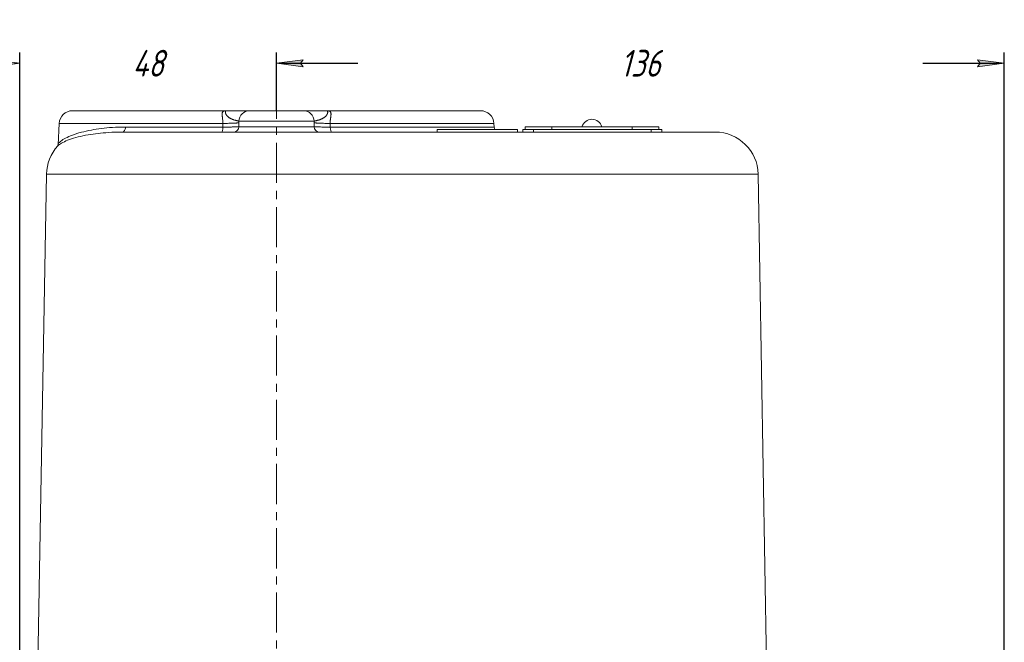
# Model space of a CAD drawing. Header units: millimetres. Extents: x -104 to 382, y -287 to 233.
# Tile 45 of 45: x 196 to 380, y 116 to 233. Entities that reach past the tile are written whole.
import ezdxf

# ---------------------------------------------------------------- set-up
doc = ezdxf.new("R2010")
doc.units = ezdxf.units.MM
for name, pattern in [('K5LT_AXLED', [12, 7.5, -1.5, 1.5, -1.5]), ('K5LT_BASIC', [0]), ('K5LT_THIN', [0])]:
    doc.linetypes.add(name, pattern=pattern)
doc.styles.add('KDIMTEXTSTYLE', font='GOST_AU.SHX', dxfattribs={"width": 0.96, "oblique": 15, "height": 5})
doc.dimstyles.new('KDIMSTYLE (1.00)', dxfattribs={"dimtxt": 5, "dimasz": 1, "dimexe": 2, "dimexo": 0, "dimgap": 1, "dimtad": 1, "dimtxsty": 'KDIMTEXTSTYLE', "dimsah": 1, "dimcen": 0, "dimdle": 1, "dimadec": 0, "dimazin": 0, "dimtfac": 0.667, "dimtmove": 0, "dimatfit": 3, "dimfxl": 1, "dimtvp": 1, "dimtolj": 1, "dimtzin": 0, "dimarcsym": 0})

# ---------------------------------------------------------------- blocks, each defined once
blk = doc.blocks.new('KDIMARROW_01')
blk.add_hatch(color=0).paths.add_polyline_path([(0, 0), (-5, 0.66), (-4.5, 0), (-5, -0.66)])
at = {"color": 0, "linetype": 'K5LT_THIN', "lineweight": 18}
for p, q in [((-4.5, 0), (-5, 0.66)), ((-5, 0.66), (0, 0)), ((0, 0), (-5, -0.66)), ((-5, -0.66), (-4.5, 0)), ((0, 0), (-1, 0))]:
    blk.add_line(p, q, dxfattribs=at)

msp = doc.modelspace()

# ---------------------------------------------------------------- linework, layer by layer
at = {"color": 30, "linetype": 'K5LT_AXLED', "lineweight": 18, "true_color": 0xff8000}
msp.add_line((244.262, -1.75), (244.262, 217.75), dxfattribs=at)
at = {"color": 150, "linetype": 'K5LT_BASIC', "lineweight": 20, "true_color": 0x0080ff}
for p, q in [((206.134, 215.75), (234.846, 215.75)), ((234.846, 215.75), (234.849, 215.75)), ((234.848, 215.75), (234.846, 215.75)), ((234.846, 215.75), (234.846, 215.75)), ((234.846, 215.75), (234.846, 215.75)), ((235.305, 215.75), (234.846, 215.75)), ((234.846, 215.75), (234.846, 215.75)), ((234.849, 215.75), (234.848, 215.75)), ((234.849, 215.75), (234.849, 215.75)), ((234.849, 215.75), (234.851, 215.75)), ((234.849, 215.75), (234.849, 215.75)), ((235.305, 215.75), (239.224, 215.75)), ((239.238, 215.75), (235.305, 215.75)), ((249.285, 215.75), (239.238, 215.75)), ((253.674, 215.75), (249.285, 215.75)), ((253.198, 215.75), (249.299, 215.75)), ((251.111, 215.75), (253.672, 215.75)), ((253.672, 215.75), (253.674, 215.75)), ((253.677, 215.75), (253.674, 215.75)), ((253.674, 215.75), (253.674, 215.75)), ((253.674, 215.75), (253.674, 215.75)), ((253.674, 215.75), (253.677, 215.75)), ((253.677, 215.75), (253.674, 215.75)), ((253.677, 215.75), (253.677, 215.75)), ((253.677, 215.75), (282.389, 215.75)), ((203.637, 213.381), (203.428, 209.4)), ((215.374, 211.75), (215.375, 211.75)), ((236.228, 211.75), (215.375, 211.75)), ((326.253, 211.75), (236.228, 211.75)), ((254.545, 211.75), (274.262, 211.75)), ((289.262, 212.25), (274.262, 212.25)), ((274.262, 211.75), (274.262, 212.25)), ((284.886, 213.381), (284.922, 212.698)), ((289.262, 211.75), (289.262, 212.25)), ((292.262, 212.25), (290.262, 212.25)), ((290.262, 211.75), (290.262, 212.25)), ((295.699, 212.75), (290.699, 212.75)), ((290.699, 212.25), (290.699, 212.75)), ((314.262, 212.25), (292.262, 212.25)), ((310.699, 212.75), (295.699, 212.75)), ((315.699, 212.75), (310.699, 212.75)), ((316.262, 212.25), (314.262, 212.25)), ((315.699, 212.25), (315.699, 212.75)), ((316.262, 211.75), (316.262, 212.25)), ((203.353, 209.132), (203.357, 209.138)), ((203.428, 209.401), (203.428, 209.401)), ((201.271, 203.89), (199.269, 89.154)), ((334.252, 203.89), (336.255, 89.154))]:
    msp.add_line(p, q, dxfattribs=at)
at = {"color": 7, "linetype": 'K5LT_THIN', "lineweight": 18}
for p, q in [((234.846, 215.75), (234.846, 215.75)), ((234.846, 215.75), (234.846, 215.75)), ((237.226, 212.733), (237.238, 213.52)), ((237.238, 213.52), (237.242, 213.785)), ((237.242, 213.785), (251.281, 213.785)), ((251.281, 213.785), (251.285, 213.52)), ((251.285, 213.52), (251.297, 212.733)), ((203.637, 213.381), (234.234, 213.381)), ((215.374, 211.75), (215.375, 211.75)), ((234.224, 212.698), (216.067, 212.698)), ((234.234, 213.381), (234.224, 212.698)), ((251.297, 212.733), (237.226, 212.733)), ((254.289, 213.381), (284.886, 213.381)), ((254.299, 212.698), (254.289, 213.381)), ((284.922, 212.698), (254.299, 212.698)), ((292.262, 211.75), (292.262, 212.25)), ((295.699, 212.25), (295.699, 212.75)), ((310.699, 212.25), (310.699, 212.75)), ((314.262, 211.75), (314.262, 212.25)), ((203.428, 209.401), (203.428, 209.401)), ((201.271, 203.89), (231.533, 203.89)), ((231.533, 203.89), (334.252, 203.89))]:
    msp.add_line(p, q, dxfattribs=at)
at = {"color": 150, "linetype": 'K5LT_BASIC', "lineweight": 20, "true_color": 0x0080ff}
for centre, radius, start, end in [((206.134, 213.25), 2.5, 90, 177), ((282.389, 213.25), 2.5, 3, 90), ((303.199, 212.201), 1.949, 16.35831, 163.64169), ((285.92, 212.75), 1, 183, 210), ((326.253, 203.75), 8, 1, 90), ((209.27, 203.75), 8, 137.44289, 179)]:
    msp.add_arc(centre, radius, start, end, dxfattribs=at)
at = {"color": 7, "linetype": 'K5LT_THIN', "lineweight": 18}
for centre, major_axis, ratio, start_param, end_param in [((239.238, 213.75), (0, 2), 0.9978746, 0, 1.553343), ((249.285, 213.75), (0, 2), 0.9978746, 4.7298423, 6.2831853), ((215.375, 212.75), (0, 1), 0.6934235, 3.1415927, 4.6600291), ((233.978, 212.75), (0, 1), 0.2468553, 3.1415927, 4.6600291), ((236.229, 212.75), (0, 1), 0.9975204, 3.1415927, 4.6949357), ((252.294, 212.75), (0, -1), 0.9975204, 4.7298423, 6.2831853), ((254.545, 212.75), (0, -1), 0.2468553, 4.7647489, 6.2831853)]:
    msp.add_ellipse(centre, major_axis=major_axis, ratio=ratio, start_param=start_param, end_param=end_param, dxfattribs=at)
for points, knots in [([(234.846, 215.75), (234.771, 215.75), (234.633, 215.743), (234.464, 215.711), (234.332, 215.659), (234.231, 215.589), (234.154, 215.494), (234.101, 215.367), (234.077, 215.198), (234.081, 215), (234.103, 214.792), (234.131, 214.587), (234.162, 214.372), (234.195, 214.113), (234.227, 213.779), (234.236, 213.522), (234.234, 213.381)], [0, 0, 0, 0, 0.0633762, 0.1243365, 0.1839576, 0.2419832, 0.300829, 0.3707069, 0.4479968, 0.5287678, 0.6017313, 0.6655142, 0.7260065, 0.7961006, 0.8880848, 1, 1, 1, 1]), ([(234.846, 215.75), (234.846, 215.75), (234.846, 215.75), (234.844, 215.75), (234.842, 215.748), (234.836, 215.743), (234.83, 215.738), (234.822, 215.732), (234.812, 215.722), (234.8, 215.707), (234.79, 215.693), (234.777, 215.676), (234.764, 215.656), (234.75, 215.632), (234.736, 215.603), (234.722, 215.566), (234.711, 215.52), (234.704, 215.472), (234.703, 215.434), (234.704, 215.405), (234.707, 215.38), (234.711, 215.357), (234.715, 215.331), (234.723, 215.297), (234.736, 215.252), (234.757, 215.194), (234.786, 215.13), (234.821, 215.063), (234.861, 214.997), (234.908, 214.928), (234.963, 214.854), (235.027, 214.777), (235.113, 214.686), (235.22, 214.586), (235.35, 214.482), (235.474, 214.398), (235.592, 214.327), (235.714, 214.261), (235.868, 214.189), (236.044, 214.119), (236.226, 214.056), (236.389, 214.007), (236.535, 213.968), (236.663, 213.935), (236.776, 213.908), (236.882, 213.884), (236.979, 213.861), (237.07, 213.84), (237.146, 213.821), (237.2, 213.805), (237.229, 213.793), (237.239, 213.787), (237.242, 213.785)], [0.00159404, 0.00159404, 0.00159404, 0.00159404, 0.00222505, 0.00490914, 0.01070039, 0.0185217, 0.02801198, 0.03560056, 0.04218099, 0.04628463, 0.04976288, 0.05261575, 0.05572691, 0.05892288, 0.06191906, 0.06512131, 0.06918668, 0.07303412, 0.07639073, 0.07872826, 0.08116318, 0.08356875, 0.0859606, 0.08920353, 0.09434536, 0.10161991, 0.11084355, 0.12004488, 0.13080951, 0.14179651, 0.15524647, 0.1711729, 0.18806066, 0.2162159, 0.24622682, 0.2805175, 0.30538973, 0.33329113, 0.37216741, 0.42378571, 0.47596132, 0.52730934, 0.57378286, 0.62014826, 0.66496385, 0.70775944, 0.75980387, 0.81132338, 0.86732016, 0.92723398, 0.97159292, 1, 1, 1, 1]), ([(254.289, 213.381), (254.288, 213.468), (254.29, 213.631), (254.302, 213.857), (254.321, 214.054), (254.342, 214.234), (254.364, 214.4), (254.386, 214.557), (254.407, 214.703), (254.424, 214.839), (254.436, 214.962), (254.443, 215.08), (254.442, 215.196), (254.43, 215.316), (254.398, 215.43), (254.342, 215.533), (254.262, 215.614), (254.164, 215.671), (254.058, 215.709), (253.946, 215.733), (253.821, 215.747), (253.727, 215.75), (253.677, 215.75)], [0, 0, 0, 0, 0.0692111, 0.1284538, 0.1810372, 0.2305866, 0.2804447, 0.3263297, 0.3730453, 0.4179439, 0.4619983, 0.5027948, 0.5497469, 0.6012913, 0.6596292, 0.718391, 0.7795153, 0.8324141, 0.8763994, 0.9168689, 0.9580691, 1, 1, 1, 1]), ([(237.238, 213.52), (237.22, 213.507), (237.133, 213.483), (236.899, 213.455), (236.661, 213.436), (236.428, 213.423), (236.157, 213.41), (235.793, 213.398), (235.332, 213.388), (234.807, 213.382), (234.427, 213.381), (234.234, 213.381)], [0, 0, 0, 0, 0.1667944, 0.2988307, 0.396109, 0.4622416, 0.543072, 0.6469279, 0.7606016, 0.8810681, 1, 1, 1, 1]), ([(251.285, 213.52), (251.302, 213.508), (251.382, 213.485), (251.598, 213.457), (251.842, 213.438), (252.091, 213.423), (252.396, 213.409), (252.778, 213.397), (253.248, 213.387), (253.758, 213.382), (254.114, 213.381), (254.289, 213.381)], [0, 0, 0, 0, 0.1543102, 0.2875422, 0.3806843, 0.4667063, 0.5511746, 0.6603391, 0.7762539, 0.8918868, 1, 1, 1, 1]), ([(203.378, 209.161), (203.417, 209.203), (203.629, 209.408), (204.238, 209.811), (205.489, 210.353), (207.088, 210.842), (208.913, 211.233), (210.854, 211.514), (212.955, 211.7), (214.512, 211.75), (215.374, 211.75)], [0.63595139, 0.63595139, 0.63595139, 0.63595139, 0.65164789, 0.71076546, 0.76567284, 0.8196329, 0.87059283, 0.91285891, 0.95367817, 0.99999403, 0.99999403, 0.99999403, 0.99999403]), ([(216.067, 212.698), (215.209, 212.698), (213.631, 212.644), (211.495, 212.44), (209.532, 212.135), (207.693, 211.718), (206.062, 211.197), (204.772, 210.628), (203.902, 210.076), (203.504, 209.663), (203.431, 209.466), (203.428, 209.401)], [0, 0, 0, 0, 0.04501597, 0.08606253, 0.12748404, 0.17577685, 0.22765313, 0.28020779, 0.33336353, 0.38322785, 0.41346927, 0.41346927, 0.41346927, 0.41346927]), ([(237.226, 212.733), (237.209, 212.729), (237.129, 212.724), (236.908, 212.717), (236.655, 212.712), (236.396, 212.708), (236.133, 212.705), (235.841, 212.703), (235.486, 212.7), (235.07, 212.699), (234.635, 212.698), (234.352, 212.698), (234.224, 212.698)], [0, 0, 0, 0, 0.1520414, 0.281597, 0.3886667, 0.4732506, 0.5538509, 0.6304675, 0.7149493, 0.8219753, 0.9209418, 1, 1, 1, 1]), ([(254.299, 212.698), (254.063, 212.698), (253.603, 212.698), (252.998, 212.7), (252.518, 212.704), (252.177, 212.707), (251.92, 212.711), (251.696, 212.715), (251.498, 212.72), (251.357, 212.726), (251.309, 212.73), (251.297, 212.733)], [0, 0, 0, 0, 0.1465831, 0.2931663, 0.418068, 0.5189318, 0.5957575, 0.6808468, 0.7876483, 0.8975728, 1, 1, 1, 1])]:
    msp.add_open_spline(points, degree=3, knots=knots, dxfattribs=at)
at = {"color": 150, "linetype": 'K5LT_BASIC', "lineweight": 20, "true_color": 0x0080ff}
for points, knots in [([(251.281, 213.785), (251.291, 213.792), (251.323, 213.805), (251.403, 213.827), (251.486, 213.848), (251.564, 213.866), (251.65, 213.885), (251.769, 213.913), (251.934, 213.953), (252.129, 214.005), (252.312, 214.061), (252.468, 214.115), (252.604, 214.168), (252.737, 214.226), (252.864, 214.289), (252.983, 214.356), (253.087, 214.422), (253.181, 214.489), (253.268, 214.557), (253.348, 214.627), (253.417, 214.693), (253.476, 214.755), (253.525, 214.811), (253.571, 214.867), (253.62, 214.932), (253.671, 215.01), (253.715, 215.089), (253.747, 215.155), (253.768, 215.203), (253.786, 215.247), (253.803, 215.299), (253.815, 215.358), (253.819, 215.414), (253.818, 215.467), (253.813, 215.514), (253.803, 215.558), (253.792, 215.592), (253.779, 215.62), (253.767, 215.642), (253.756, 215.66), (253.746, 215.676), (253.733, 215.693), (253.72, 215.711), (253.708, 215.725), (253.699, 215.734), (253.693, 215.739), (253.688, 215.743), (253.684, 215.747), (253.68, 215.75), (253.678, 215.75), (253.677, 215.75)], [0, 0, 0, 0, 0.0873877, 0.1598778, 0.2106269, 0.2516993, 0.2881482, 0.3390448, 0.4076605, 0.4771773, 0.5343614, 0.5735423, 0.610278, 0.6448348, 0.6782813, 0.7076659, 0.7325628, 0.7543026, 0.7754835, 0.7942431, 0.8109344, 0.8243168, 0.8358341, 0.8457764, 0.8574801, 0.871373, 0.8848213, 0.8936382, 0.8989799, 0.9037137, 0.9104318, 0.9171908, 0.9226639, 0.9264699, 0.9307316, 0.9342493, 0.9372674, 0.9395102, 0.9421088, 0.9444381, 0.9467327, 0.9500787, 0.9549697, 0.9610506, 0.9670157, 0.9723577, 0.9772935, 0.9833369, 0.9909057, 1, 1, 1, 1]), ([(203.377, 209.16), (203.374, 209.156), (203.371, 209.153), (203.365, 209.147), (203.363, 209.144), (203.361, 209.142), (203.361, 209.142), (203.36, 209.141), (203.36, 209.14), (203.359, 209.14), (203.359, 209.139), (203.359, 209.139), (203.359, 209.139), (203.358, 209.138), (203.358, 209.138), (203.358, 209.138), (203.358, 209.138), (203.358, 209.138), (203.358, 209.138), (203.358, 209.138), (203.358, 209.138), (203.358, 209.138), (203.358, 209.138), (203.358, 209.138), (203.358, 209.138), (203.358, 209.138), (203.358, 209.138), (203.358, 209.138), (203.358, 209.138), (203.358, 209.137), (203.358, 209.137), (203.357, 209.137), (203.357, 209.137), (203.357, 209.137), (203.357, 209.136), (203.356, 209.136), (203.356, 209.135), (203.355, 209.134), (203.354, 209.133), (203.353, 209.132), (203.353, 209.132), (203.353, 209.132)], [0, 0, 0, 0, 5.0778938, 5.0778938, 10.2778938, 10.2778938, 10.3338186, 10.3338186, 11.5968422, 11.5968422, 12.350063, 12.350063, 12.7992561, 12.7992561, 13.0671383, 13.0671383, 13.2268934, 13.2268934, 13.3221655, 13.3221655, 13.3789822, 13.3789822, 13.435799, 13.435799, 13.4680463, 13.4680463, 13.5202563, 13.5202563, 13.6185338, 13.6185338, 13.8120178, 13.8120178, 14.1974501, 14.1974501, 14.9652435, 14.9652435, 16.4946881, 16.4946881, 19.5412924, 19.5412924, 26, 26, 26, 26]), ([(203.358, 209.14), (203.359, 209.14), (203.359, 209.141), (203.363, 209.148), (203.368, 209.157), (203.379, 209.181), (203.386, 209.196), (203.4, 209.236), (203.407, 209.261), (203.42, 209.322), (203.426, 209.36), (203.428, 209.4)], [1.4198677, 1.4198677, 1.4198677, 1.4198677, 1.6, 1.6, 3.2, 3.2, 4.7149892, 4.7149892, 6.3149892, 6.3149892, 7.9998714, 7.9998714, 7.9998714, 7.9998714])]:
    msp.add_open_spline(points, degree=3, knots=knots, dxfattribs=at)
msp.add_open_spline([(203.353, 209.133), (203.361, 209.142), (203.37, 209.152), (203.378, 209.161)], degree=3, dxfattribs=at)
at = {"color": 7, "linetype": 'K5LT_THIN', "lineweight": 18}
msp.add_open_spline([(203.353, 209.133), (203.361, 209.142), (203.37, 209.152), (203.378, 209.161)], degree=3, dxfattribs=at)

# ---------------------------------------------------------------- dimensions: what is measured, and where the dimension line sits
at = {"color": 7}
for base, p2, location in [((196.262, 224.614), (196.262, 81.75), (220.262, 224.614)), ((380.262, 224.614), (380.262, 60.39), (312.262, 224.614))]:
    msp.add_linear_dim(base=base, p1=(244.262, 215.75), p2=p2, location=location, dimstyle='KDIMSTYLE (1.00)', override={"dimexo": 0, "dimpost": '\\H5.0;\\W0.965;\\Q15;<>', "dimblk1": 'KDIMARROW_01', "dimblk2": 'KDIMARROW_01', "dimse1": 0, "dimse2": 0, "dimclrt": 7, "dimtolj": 1}, dxfattribs=at).render()

doc.saveas('drawing.dxf')
